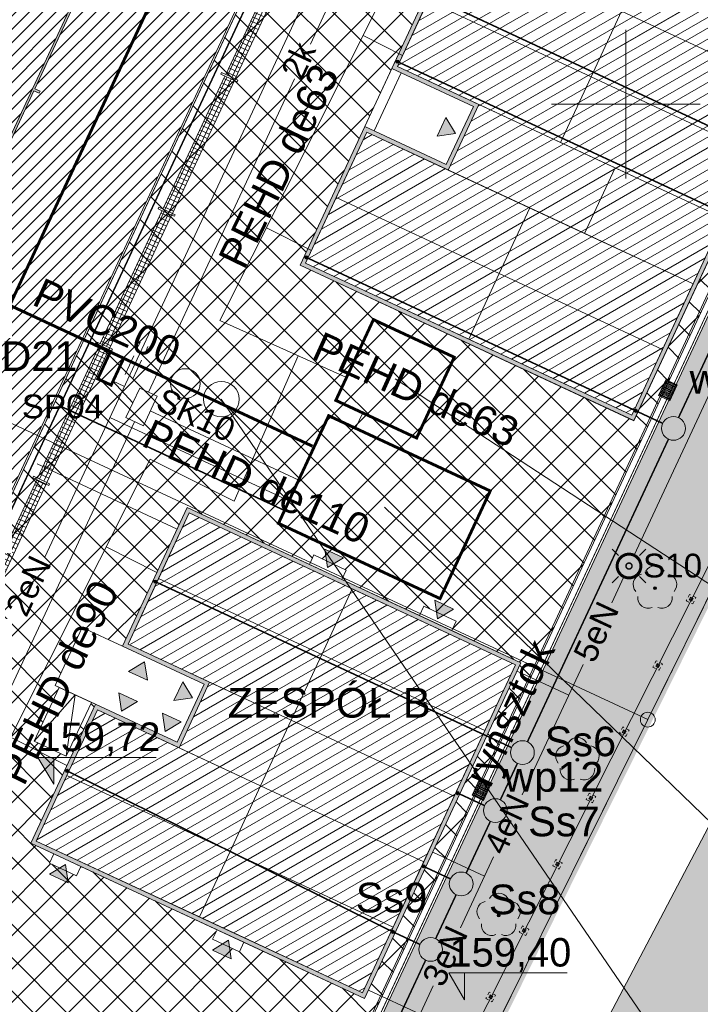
# Model space of a CAD drawing. Header units: millimetres. Extents: x 2049 to 5050, y -1200 to -312.
# Tile 16 of 23: x 2265 to 2288, y -1018 to -985. Entities that reach past the tile are written whole.
import ezdxf

# ---------------------------------------------------------------- set-up
doc = ezdxf.new("R2010")
doc.units = ezdxf.units.MM
for name, pattern in [('BORDER2', [22.225, 6.35, -3.175, 6.35, -3.175, 0, -3.175]), ('DOT', [6.35, 0, -6.35]), ('HIDDEN', [9.525, 6.35, -3.175]), ('L_0_45', [0.5, 0.25, -0.25]), ('L_0_52', [1, 0.75, -0.25])]:
    doc.linetypes.add(name, pattern=pattern)
doc.layers.get('0').update_dxf_attribs({"lineweight": 5})
for name, color, linetype, lineweight in [('A_boisko kolory', 78, 'Continuous', 5), ('A_boisko linie gry', 56, 'Continuous', 5), ('A_boisko piłkochwyty', 62, 'Continuous', 5), ('A_boisko spadki', 64, 'Continuous', 5), ('A_chodnik', 132, 'Continuous', 5), ('A_hatch nawierzchnia', 253, 'Continuous', 5), ('A_hatch zieleń', 3, 'Continuous', 5), ('A_koty wysokośc.', 53, 'Continuous', 5), ('A_latarnie', 22, 'Continuous', 5), ('A_mapa vector', 253, 'Continuous', 5), ('A_obiekty kontenery', 152, 'Continuous', 5), ('A_obiekty kontenery opisy', 142, 'Continuous', 5), ('A_ogrodzenie 2_4m', 45, 'Continuous', 5), ('A_opisy', 13, 'Continuous', 5), ('A_pzt granica działki', 1, 'BORDER2', 5), ('A_strefy oddziaływania obiektów', 71, 'L_0_45', 5), ('A_usunięcia', 1, 'Continuous', 5), ('A_wyposażenie kanalizacja', 32, 'Continuous', 5), ('A_zjazd z drogi', 7, 'Continuous', 5), ('IE_kk', 30, 'Continuous', 5), ('IE_nn', 240, 'Continuous', 5), ('S-drenaż', 70, 'Continuous', 5), ('S-kd', 230, 'Continuous', 5), ('S-ks', 24, 'Continuous', 5), ('S-woda', 160, 'Continuous', 5), ('Z_UWAGI INSTALACJE WODNE', 150, 'Continuous', 5)]:
    doc.layers.add(name, color=color, linetype=linetype, lineweight=lineweight)
doc.styles.get("Standard").update_dxf_attribs({"font": 'arial.ttf'})
pattern_1 = [(45, (9.53627, -381.61447), (-0.224506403, 0.224506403), [])]

# ---------------------------------------------------------------- blocks, each defined once
blk = doc.blocks.new('zw$5BF2')
at = {"layer": 'A_obiekty kontenery opisy'}
h = blk.add_hatch(color=256, dxfattribs=at)
h.dxf.hatch_style = 1
h.paths.add_polyline_path([(-0.75, 0.5), (0, 0), (-0.75, -0.5)])
blk.add_lwpolyline([(-0.75, 0.5), (0, 0), (-0.75, -0.5)], close=True, dxfattribs=at)
blk = doc.blocks.new('zw$FF17')
at = {"layer": 'A_obiekty kontenery'}
h = blk.add_hatch(color=256, dxfattribs=at)
h.dxf.hatch_style = 1
h.paths.add_polyline_path([(-14.954, 0), (-14.954, -6.338), (-12.396, -6.338), (-12.396, -10.032), (-9.367, -10.032), (-9.367, -12.19), (-12.396, -12.19), (-12.396, -19.784), (-9.367, -19.784), (-9.367, -21.942), (-12.396, -21.942), (-12.396, -27.098), (0, -27.098), (0, 0)])
h.paths.add_polyline_path([(-14.814, -6.198), (-14.814, -0.14), (-0.14, -0.14), (-0.14, -26.958), (-12.256, -26.958), (-12.256, -22.082), (-9.227, -22.082), (-9.227, -19.644), (-12.256, -19.644), (-12.256, -12.33), (-9.227, -12.33), (-9.227, -9.892), (-12.256, -9.892), (-12.256, -6.198)], flags=16)
h = blk.add_hatch(dxfattribs=at)
h.set_pattern_fill('LINE', color=256, scale=0.1, angle=54.9782)
h.set_pattern_definition([(54.978194, (-2554.21875, 526.94464), (-0.260011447, 0.182209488), [])])
h.paths.add_polyline_path([(-12.256, -26.958), (-0.14, -26.958), (-0.14, -0.14), (-14.814, -0.14), (-14.814, -6.198), (-12.256, -6.198), (-12.256, -9.892), (-9.227, -9.892), (-9.227, -12.33), (-12.256, -12.33), (-12.256, -19.644), (-9.227, -19.644), (-9.227, -22.082), (-12.256, -22.082)])
h = blk.add_hatch(color=256, dxfattribs=at)
h.dxf.hatch_style = 1
h.paths.add_polyline_path([(-12.396, -48.568), (-12.396, -43.412), (-9.367, -43.412), (-9.367, -41.254), (-12.396, -41.254), (-12.396, -36.098), (0, -36.098), (0, -48.568)])
h.paths.add_polyline_path([(-12.256, -48.428), (-12.256, -43.552), (-9.227, -43.552), (-9.227, -41.114), (-12.256, -41.114), (-12.256, -36.238), (-0.14, -36.238), (-0.14, -48.428)], flags=16)
h = blk.add_hatch(dxfattribs=at)
h.set_pattern_fill('LINE', color=256, scale=0.1, angle=54.9782)
h.set_pattern_definition([(54.978194, (-2554.21875, 526.94464), (-0.260011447, 0.182209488), [])])
h.paths.add_polyline_path([(-0.14, -36.238), (-12.256, -36.238), (-12.256, -41.114), (-9.227, -41.114), (-9.227, -43.552), (-12.256, -43.552), (-12.256, -48.428), (-0.14, -48.428)])
at = {"layer": 'A_wyposażenie kanalizacja'}
h = blk.add_hatch(color=256, dxfattribs=at)
h.dxf.hatch_style = 1
h.paths.add_polyline_path([(-12.316, -19.441, -0.414214), (-12.261, -19.496, -2.414214)])
h = blk.add_hatch(color=256, dxfattribs=at)
h.dxf.hatch_style = 1
h.paths.add_polyline_path([(-12.316, -26.715, -0.414214), (-12.261, -26.77, -2.414214)])
h = blk.add_hatch(color=256, dxfattribs=at)
h.dxf.hatch_style = 1
h.paths.add_polyline_path([(-0.08, -26.715, -0.414214), (-0.025, -26.77, -2.414214)])
h = blk.add_hatch(color=256, dxfattribs=at)
h.dxf.hatch_style = 1
h.paths.add_polyline_path([(-12.316, -38.762, -0.414214), (-12.261, -38.817, -2.414214)])
h = blk.add_hatch(color=256, dxfattribs=at)
h.dxf.hatch_style = 1
h.paths.add_polyline_path([(-0.08, -40.918, -0.414214), (-0.025, -40.973, -2.414214)])
h = blk.add_hatch(color=256, dxfattribs=at)
h.dxf.hatch_style = 1
h.paths.add_polyline_path([(-0.08, -43.641, -0.414214), (-0.025, -43.696, -2.414214)])
h = blk.add_hatch(color=256, dxfattribs=at)
h.dxf.hatch_style = 1
h.paths.add_polyline_path([(-12.316, -45.794, -0.414214), (-12.261, -45.849, -2.414214)])
h = blk.add_hatch(color=256, dxfattribs=at)
h.dxf.hatch_style = 1
h.paths.add_polyline_path([(-0.08, -46.076, -0.414214), (-0.025, -46.131, -2.414214)])
at = {"layer": 'A_obiekty kontenery'}
blk.add_line((-13.896, -41.254), (-13.896, -43.412), dxfattribs=at)
for points in [[(-12.396, -27.098), (0, -27.098), (0, 0), (-14.954, 0), (-14.954, -6.338), (-12.396, -6.338), (-12.396, -10.032), (-9.367, -10.032), (-9.367, -12.19), (-12.396, -12.19), (-12.396, -19.784), (-9.367, -19.784), (-9.367, -21.942), (-12.396, -21.942)], [(-0.14, -12.33), (-6.198, -12.33), (-6.198, -14.768), (-0.14, -14.768)], [(-12.256, -14.768), (-6.198, -14.768), (-6.198, -17.206), (-12.256, -17.206)], [(-0.14, -14.768), (-6.198, -14.768), (-6.198, -17.206), (-0.14, -17.206)], [(-12.256, -17.206), (-6.198, -17.206), (-6.198, -19.644), (-12.256, -19.644)], [(-0.14, -17.206), (-6.198, -17.206), (-6.198, -19.644), (-0.14, -19.644)], [(-12.256, -19.644), (-6.198, -19.644), (-6.198, -19.644), (-12.256, -19.644)], [(-9.227, -19.644), (-4.169, -19.644), (-4.169, -22.082), (-9.227, -22.082)], [(-0.14, -19.644), (-6.198, -19.644), (-6.198, -19.644), (-0.14, -19.644)], [(-0.14, -19.644), (-4.169, -19.644), (-4.169, -22.082), (-0.14, -22.082)], [(-12.256, -22.082), (-6.198, -22.082), (-6.198, -24.52), (-12.256, -24.52)], [(-0.14, -22.082), (-6.198, -22.082), (-6.198, -24.52), (-0.14, -24.52)], [(-6.198, -24.52), (-12.256, -24.52), (-12.256, -26.958), (-6.198, -26.958)], [(-0.14, -24.52), (-6.198, -24.52), (-6.198, -26.958), (-0.14, -26.958)], [(-7.854, -36.098), (-6.654, -36.098), (-6.654, -35.748), (-7.854, -35.748)], [(-3.769, -36.098), (-2.569, -36.098), (-2.569, -35.748), (-3.769, -35.748)], [(0, -36.098), (-12.396, -36.098), (-12.396, -41.254), (-9.367, -41.254), (-9.367, -43.412), (-12.396, -43.412), (-12.396, -48.568), (0, -48.568)], [(-6.198, -36.238), (-12.256, -36.238), (-12.256, -38.676), (-6.198, -38.676)], [(-0.14, -36.238), (-12.256, -36.238), (-12.256, -41.114), (-9.227, -41.114), (-9.227, -43.552), (-12.256, -43.552), (-12.256, -48.428), (-0.14, -48.428)], [(-0.14, -36.238), (-6.198, -36.238), (-6.198, -38.676), (-0.14, -38.676)], [(-6.198, -38.676), (-12.256, -38.676), (-12.256, -41.114), (-6.198, -41.114)], [(-0.14, -38.676), (-6.198, -38.676), (-6.198, -41.114), (-0.14, -41.114)], [(-9.227, -41.114), (-6.198, -41.114), (-6.198, -43.552), (-9.227, -43.552)], [(-0.14, -41.114), (-6.198, -41.114), (-6.198, -43.552), (-0.14, -43.552)], [(-13.746, -45.412), (-12.546, -45.412), (-12.546, -43.412), (-13.746, -43.412)], [(-12.256, -43.552), (-6.198, -43.552), (-6.198, -45.99), (-12.256, -45.99)], [(-0.14, -43.552), (-6.198, -43.552), (-6.198, -45.99), (-0.14, -45.99)], [(-12.256, -45.99), (-6.198, -45.99), (-6.198, -45.99), (-12.256, -45.99)], [(-12.256, -45.99), (-6.198, -45.99), (-6.198, -48.428), (-12.256, -48.428)], [(-0.14, -45.99), (-6.198, -45.99), (-6.198, -45.99), (-0.14, -45.99)], [(-0.14, -45.99), (-6.198, -45.99), (-6.198, -48.428), (-0.14, -48.428)], [(-10.537, -48.568), (-11.537, -48.568), (-11.537, -48.918), (-10.537, -48.918)], [(-4.479, -48.568), (-5.479, -48.568), (-5.479, -48.918), (-4.479, -48.918)]]:
    blk.add_lwpolyline(points, close=True, dxfattribs=at)
for points in [[(-12.256, -26.958), (-0.14, -26.958), (-0.14, -0.14), (-14.814, -0.14), (-14.814, -6.198), (-12.256, -6.198), (-12.256, -9.892), (-9.227, -9.892), (-9.227, -12.33), (-12.256, -12.33), (-12.256, -19.644), (-9.227, -19.644), (-9.227, -22.082), (-12.256, -22.082), (-12.256, -26.958)], [(-12.396, -21.942), (-12.396, -19.784)], [(-12.046, -21.942), (-12.046, -19.784)], [(-12.396, -41.254), (-13.896, -41.254), (-13.896, -43.412), (-12.396, -43.412)], [(-13.746, -45.412), (-13.146, -43.412), (-12.546, -45.412)]]:
    blk.add_lwpolyline(points, dxfattribs=at)
at = {"layer": 'A_wyposażenie kanalizacja'}
for centre in [(-12.316, -19.496), (-12.316, -26.77), (-0.08, -26.77), (-12.316, -38.817), (-0.08, -40.973), (-0.08, -43.696), (-12.316, -45.849), (-0.08, -46.131)]:
    blk.add_circle(centre, 0.055, dxfattribs=at)
at = {"layer": 'A_obiekty kontenery'}
for p, xscale, yscale, zscale, rotation in [((-9.527, -20.863), 0.7000000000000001, 0.7000000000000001, 0.7000000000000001, 359.9999999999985), ((-7.254, -35.938), 0.7000000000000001, 0.7000000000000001, 0.7000000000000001, 269.9999999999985), ((-3.169, -35.938), 0.7000000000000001, 0.7000000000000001, 0.7000000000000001, 269.9999999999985), ((-11.5, -41.414), 0.7000000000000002, 0.7000000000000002, 0.7000000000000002, 89.99999999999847), ((-9.527, -41.833), 0.7000000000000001, 0.7000000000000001, 0.7000000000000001, 359.9999999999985), ((-11.5, -43.252), 0.7000000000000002, 0.7000000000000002, 0.7000000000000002, 269.9999999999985), ((-9.877, -43.252), 0.7000000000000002, 0.7000000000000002, 0.7000000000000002, 269.9999999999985), ((-11.037, -48.728), 0.7000000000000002, 0.7000000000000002, 0.7000000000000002, 89.99999999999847), ((-4.979, -48.728), 0.7000000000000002, 0.7000000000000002, 0.7000000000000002, 89.99999999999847)]:
    blk.add_blockref('zw$5BF2', p, dxfattribs=dict(at, xscale=xscale, yscale=yscale, zscale=zscale, rotation=rotation))
blk = doc.blocks.new('zw$BBFF')
at = {"layer": 'A_boisko piłkochwyty'}
for p, q in [((0.1, 0.03), (0.6, 0.03)), ((0.6, 0.03), (0.6, -0.03)), ((0.6, -0.03), (0.1, -0.03))]:
    blk.add_line(p, q, dxfattribs=at)
blk.add_lwpolyline([(0, -0.03), (0.1, -0.03), (0.1, 0.03), (0, 0.03)], close=True, dxfattribs=at)
blk = doc.blocks.new('zw$F226')
at = {"layer": 'A_boisko piłkochwyty'}
h = blk.add_hatch(dxfattribs=at)
h.set_pattern_fill('NET', color=256, scale=0.05)
h.set_pattern_definition([(0, (-314.03829, 165.81543), (0, -0.15875), []), (270, (-314.03829, 165.81543), (-0.15875, 0), [])])
h.paths.add_polyline_path([(0.35, 18.47), (0.35, 15.03), (0, 15.03), (0, 18.47)])
h = blk.add_hatch(dxfattribs=at)
h.set_pattern_fill('NET', color=256, scale=0.05)
h.set_pattern_definition([(0, (-314.03829, 160.81543), (0, -0.15875), []), (270, (-314.03829, 160.81543), (-0.15875, 0), [])])
h.paths.add_polyline_path([(0.35, 14.97), (0.35, 10.03), (0, 10.03), (0, 14.97)])
h = blk.add_hatch(dxfattribs=at)
h.set_pattern_fill('NET', color=256, scale=0.05)
h.set_pattern_definition([(0, (-314.03829, 155.81543), (0, -0.15875), []), (270, (-314.03829, 155.81543), (-0.15875, 0), [])])
h.paths.add_polyline_path([(0.35, 9.97), (0.35, 5.03), (0, 5.03), (0, 9.97)])
h = blk.add_hatch(dxfattribs=at)
h.set_pattern_fill('NET', color=256, scale=0.05)
h.set_pattern_definition([(0, (-314.03829, 150.81543), (0, -0.15875), []), (270, (-314.03829, 150.81543), (-0.15875, 0), [])])
h.paths.add_polyline_path([(0.35, 4.97), (0.35, 0.03), (0, 0.03), (0, 4.97)])
for p, q in [((0, 15.03), (0, 18.47)), ((0.35, 15.03), (0.35, 18.47)), ((0, 10.03), (0, 14.97)), ((0.35, 10.03), (0.35, 14.97)), ((0, 5.03), (0, 9.97)), ((0.35, 5.03), (0.35, 9.97)), ((0, 0.03), (0, 4.97)), ((0.35, 0.03), (0.35, 4.97))]:
    blk.add_line(p, q, dxfattribs=at)
for p in [(-0.1, 18.5), (-0.1, 15), (-0.1, 10), (-0.1, 5), (-0.1, 0)]:
    blk.add_blockref('zw$BBFF', p, dxfattribs=at)
blk = doc.blocks.new('zw$72B4')
at = {"layer": 'A_ogrodzenie 2_4m'}
for p, q in [((0.05, -0.05), (-0.05, 0.05)), ((-0.05, -0.05), (0.05, 0.05))]:
    blk.add_line(p, q, dxfattribs=at)
at = {"layer": 'A_ogrodzenie 2_4m', "linetype": 'HIDDEN', "ltscale": 0.01}
blk.add_lwpolyline([(-0.12, 0.12), (-0.12, -0.12), (0.12, -0.12), (0.12, 0.12)], close=True, dxfattribs=at)
at = {"layer": 'A_ogrodzenie 2_4m'}
blk.add_lwpolyline([(-0.05, 0.05), (-0.05, -0.05), (0.05, -0.05), (0.05, 0.05)], close=True, dxfattribs=at)
blk = doc.blocks.new('zw$4BF9')
at = {"layer": 'A_ogrodzenie 2_4m'}
blk.add_lwpolyline([(11.145, 8.054), (11.145, 8.054), (-89.687, 55.026), (-87.993, 59.248), (-87.56, 60.239), (-75.488, 90.173), (-59.845, 129.157), (-17.974, 109.652), (59.053, 73.799), (29.362, 14.847), (23.382, 7.169)], dxfattribs=at)
at = {"layer": 'A_ogrodzenie 2_4m', "rotation": 63.26799960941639}
for p in [(43.107, 42.164), (41.982, 39.931), (40.858, 37.698), (39.733, 35.465), (38.609, 33.233), (37.484, 31), (37.484, 31), (36.36, 28.767)]:
    blk.add_blockref('zw$72B4', p, dxfattribs=at)
blk = doc.blocks.new('zw$62AA')
at = {"layer": 'A_boisko linie gry'}
for p, q in [((95.6, 38.38), (95.4, 38.38)), ((95.6, 38.305), (95.4, 38.305)), ((95.6, 38.38), (95.6, 38.305))]:
    blk.add_line(p, q, dxfattribs=at)
for points in [[(-1.06, 62.06), (100.46, 62.06), (100.46, 0.94), (-1.06, 0.94)], [(-1, 62), (100.4, 62), (100.4, 1), (-1, 1)]]:
    blk.add_lwpolyline(points, close=True, dxfattribs=at)
for points in [[(95.325, 14.965, -0.414211), (80.62, 29.67), (80.62, 33.33, -0.414211), (95.325, 48.035)], [(95.325, 15.04, -0.41421), (80.695, 29.67), (80.695, 33.33, -0.41421), (95.325, 47.96)]]:
    blk.add_lwpolyline(points, format="xyb", dxfattribs=at)
for points in [[(95.325, 47.96), (95.325, 15.04)], [(95.4, 43.305), (95.4, 38.38)], [(95.4, 38.305), (95.4, 33.405)]]:
    blk.add_lwpolyline(points, dxfattribs=at)
at = {"layer": 'A_boisko spadki'}
blk.add_lwpolyline([(-1, 62), (100.4, 62), (100.4, 1), (-1, 1)], close=True, dxfattribs=at)
blk = doc.blocks.new('zw$4BE7')
at = {"layer": 'A_latarnie'}
for p, q in [((-0.354, 0.354), (-0.566, 0.566)), ((0.354, 0.354), (0.566, 0.566)), ((-0.566, -0.566), (-0.354, -0.354)), ((0.566, -0.566), (0.354, -0.354))]:
    blk.add_line(p, q, dxfattribs=at)
at = {"layer": 'A_latarnie', "const_width": 0.1}
blk.add_lwpolyline([(0.152, -0.37, 0.831927), (-0.009, 0.4, 1.202028), (0.152, -0.37)], format="xyb", dxfattribs=at)
at = {"layer": 'A_latarnie'}
blk.add_lwpolyline([(0.038, -0.093, 0.05, 0.05, 0.831927), (-0.002, 0.1, 0.05, 0.05, 1.202028)], format="xyseb", close=True, dxfattribs=at)
blk = doc.blocks.new('zw$8BE4')
at = {"layer": 'A_latarnie', "xscale": -1, "rotation": 179.9999999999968}
blk.add_blockref('zw$4BE7', (100.797, -86.178), dxfattribs=at)
blk = doc.blocks.new('zw$83E')
at = {"layer": 'Z_UWAGI INSTALACJE WODNE', "linetype": 'DOT', "ltscale": 0.2}
blk.add_line((0, 0), (19.087, 40.972), dxfattribs=at)
blk.add_arc((0, 0), 45.2, 65.0218, 155.0218, dxfattribs=at)
blk = doc.blocks.new('L_0_02_2')
at = {"color": 0}
blk.add_point((0, 0), dxfattribs=at)
blk = doc.blocks.new('OBOP02_01')
at = {"linetype": 'Continuous', "lineweight": 18}
blk.add_hatch(color=0, dxfattribs=at).paths.add_polyline_path([(0, -0.1, 1), (0, 0.1, 1)])
at = {"color": 0, "linetype": 'Continuous', "lineweight": 18}
blk.add_circle((0, 0), 0.1, dxfattribs=at)
for centre, radius, start, end in [((0, 0.8), 0.7, 29.84593, 150.15407), ((-0.77, 0.25), 0.7, 101.63363, 222.66269), ((0.77, 0.25), 0.7, 317.33731, 78.36637), ((-0.46, -0.64), 0.71, 174.36932, 292.55725), ((0.46, -0.64), 0.71, 247.44275, 5.63068)]:
    blk.add_arc(centre, radius, start, end, dxfattribs=at)
blk = doc.blocks.new('zw$F0AB')
at = {"layer": 'A_mapa vector', "linetype": 'CONTINUOUS', "lineweight": 0}
for p in [(254.927, 142.757), (161.037, 142.347), (225.227, 82.687)]:
    blk.add_line(p, (237.197, 106.887), dxfattribs=at)
at = {"layer": 'A_mapa vector', "linetype": 'L_0_52', "lineweight": 0, "flags": 128}
for points in [[(237.197, 106.887), (254.927, 142.757)], [(225.227, 82.687), (237.197, 106.887)]]:
    blk.add_lwpolyline(points, dxfattribs=at)
at = {"layer": 'A_mapa vector', "linetype": 'L_0_45', "lineweight": 0, "flags": 128}
for points in [[(237.197, 106.887), (254.927, 142.757)], [(254.927, 142.757), (237.197, 106.887)], [(225.227, 82.687), (237.197, 106.887)], [(237.197, 106.887), (225.227, 82.687)]]:
    blk.add_lwpolyline(points, dxfattribs=at)
at = {"layer": 'A_mapa vector', "linetype": 'Continuous', "lineweight": 0, "flags": 128}
for points in [[(236.457, 125.117), (236.457, 130.117)], [(236.457, 125.117), (236.457, 130.117)], [(236.457, 125.117), (236.457, 130.117)], [(236.457, 125.117), (236.457, 130.117)], [(233.957, 127.617), (236.457, 127.617)], [(233.957, 127.617), (236.457, 127.617)], [(236.457, 127.617), (238.957, 127.617)], [(236.457, 127.617), (238.957, 127.617)]]:
    blk.add_lwpolyline(points, dxfattribs=at)
at = {"layer": 'A_mapa vector', "linetype": 'Continuous', "lineweight": 0}
blk.add_circle((237.197, 106.887), 0.25, dxfattribs=at)
at = {"layer": 'A_mapa vector'}
for p in [(237.439, 111.314), (234.825, 105.533), (232.176, 100.292)]:
    blk.add_point(p, dxfattribs=at)
at = {"layer": 'A_mapa vector', "linetype": 'Continuous', "xscale": 0.5, "yscale": 0.5, "zscale": 0.5}
for p in [(237.439, 111.314), (234.825, 105.533), (232.176, 100.292)]:
    blk.add_blockref('OBOP02_01', p, dxfattribs=at)
for rotation in [63.70000000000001, 155.03, 243.68]:
    blk.add_blockref('L_0_02_2', (237.197, 106.887), dxfattribs=dict(at, rotation=rotation))
blk = doc.blocks.new('zw$8536')
at = {"layer": 'S-ks', "const_width": 0.05}
for points in [[(-25.114, -11.478), (-14.023, -16.645)], [(-26.154, -13.71), (-15.058, -18.868)], [(-16.696, -25.699), (-13.958, -19.822)], [(-29.225, -20.303), (-18.134, -25.47)], [(-18.134, -25.47), (-17.227, -25.892)], [(-21.783, -36.619), (-17.034, -26.424)], [(-21.783, -36.619), (-17.034, -26.424)], [(-34.313, -31.224), (-23.221, -36.391)], [(-23.221, -36.391), (-22.315, -36.813)], [(-22.694, -38.574), (-22.121, -37.345)], [(-22.694, -38.574), (-22.121, -37.345)], [(-26.31, -43.021), (-37.282, -37.598)], [(-24.132, -38.345), (-23.225, -38.767)], [(-23.031, -39.299), (-23.844, -41.042)], [(-23.844, -41.042), (-23.031, -39.299)], [(-23.844, -41.042), (-23.031, -39.299)], [(-25.282, -40.814), (-24.375, -41.236)], [(-24.872, -43.249), (-24.181, -41.767)], [(-24.872, -43.249), (-24.181, -41.767)], [(-24.181, -41.767), (-24.872, -43.249)], [(-26.31, -43.021), (-25.403, -43.443)], [(-31.884, -58.302), (-25.21, -43.974)]]:
    blk.add_lwpolyline(points, dxfattribs=at)
at = {"layer": 'S-ks'}
for centre in [(-16.865, -26.061), (-21.952, -36.982), (-22.863, -38.936), (-24.012, -41.405), (-25.041, -43.612)]:
    blk.add_circle(centre, 0.4, dxfattribs=at)
blk = doc.blocks.new('zw$CA91')
at = {"layer": 'A_koty wysokośc.'}
h = blk.add_hatch(color=256, dxfattribs=at)
h.dxf.hatch_style = 1
h.paths.add_polyline_path([(-0.448, 0.753), (0, 0), (0, 0.753)])
blk.add_lwpolyline([(2.874, 0.753), (-0.448, 0.753), (0, 0), (0, 0.753)], dxfattribs=at)

msp = doc.modelspace()

# ---------------------------------------------------------------- hatches: boundary and pattern name
at = {"layer": 'A_boisko kolory'}
h = msp.add_hatch(dxfattribs=at)
h.set_pattern_fill('LINE', color=233, scale=0.1, angle=45)
h.set_pattern_definition(pattern_1)
h.paths.add_polyline_path([(2162.678, -980.122), (2254.594, -1022.94), (2280.353, -967.646), (2188.437, -924.827)])
h.paths.add_polyline_path([(2168.477, -979.514), (2172.942, -981.593), (2172.857, -981.775), (2172.925, -981.806), (2173.01, -981.625), (2181.671, -985.66), (2181.586, -985.841), (2181.654, -985.873), (2181.739, -985.691), (2238.067, -1011.932), (2237.982, -1012.113), (2238.05, -1012.145), (2238.135, -1011.963), (2246.796, -1015.998), (2246.712, -1016.179), (2246.78, -1016.211), (2246.864, -1016.03), (2251.328, -1018.109), (2257.924, -1003.95), (2258.106, -1004.035), (2258.137, -1003.967), (2257.956, -1003.882), (2260.036, -999.418), (2260.217, -999.502), (2260.249, -999.434), (2260.067, -999.35), (2262.137, -994.908), (2262.318, -994.993), (2262.349, -994.925), (2262.168, -994.84), (2263.714, -991.523), (2263.895, -991.607), (2263.927, -991.539), (2263.745, -991.455), (2265.815, -987.013), (2265.996, -987.097), (2266.027, -987.029), (2265.846, -986.945), (2267.926, -982.481), (2268.107, -982.565), (2268.139, -982.497), (2267.958, -982.413), (2274.553, -968.254), (2270.089, -966.174), (2270.174, -965.993), (2270.106, -965.961), (2270.021, -966.142), (2261.36, -962.107), (2261.444, -961.926), (2261.376, -961.894), (2261.292, -962.076), (2204.964, -935.836), (2205.048, -935.654), (2204.98, -935.623), (2204.896, -935.804), (2196.235, -931.769), (2196.319, -931.588), (2196.251, -931.556), (2196.167, -931.738), (2191.702, -929.658), (2185.106, -943.817), (2184.925, -943.732), (2184.893, -943.8), (2185.075, -943.885), (2182.995, -948.349), (2182.814, -948.265), (2182.782, -948.333), (2182.963, -948.417), (2180.894, -952.859), (2180.713, -952.774), (2180.681, -952.842), (2180.862, -952.927), (2179.317, -956.245), (2179.136, -956.16), (2179.104, -956.228), (2179.285, -956.313), (2177.216, -960.754), (2177.035, -960.67), (2177.003, -960.738), (2177.184, -960.822), (2175.105, -965.287), (2174.924, -965.202), (2174.892, -965.27), (2175.073, -965.355)], flags=16)
h = msp.add_hatch(dxfattribs=at)
h.set_pattern_fill('LINE', color=150, scale=0.1, angle=45, style=2)
h.set_pattern_definition(pattern_1)
h.paths.add_polyline_path([(2230.602, -1008.371), (2251.292, -1018.01), (2255.891, -1008.138, -0.414211), (2248.771, -988.599), (2250.316, -985.282, -0.414211), (2269.855, -978.161), (2274.454, -968.29), (2253.764, -958.652)])
h.paths.add_polyline_path([(2250.395, -976.806), (2250.445, -976.862, -0.003792), (2250.668, -976.663), (2250.619, -976.607, 0.003792)], flags=16)
h.paths.add_polyline_path([(2248.315, -1008.994, 0.003792), (2248.532, -1009.201), (2248.583, -1009.147, -0.003792), (2248.367, -1008.94)], flags=16)
h.paths.add_polyline_path([(2246.313, -981.961), (2246.379, -981.997, -0.003792), (2246.525, -981.736), (2246.46, -981.699, 0.003792)], flags=16)
h.paths.add_polyline_path([(2253.02, -974.808), (2253.06, -974.871, -0.003792), (2253.313, -974.712), (2253.274, -974.649, 0.003792)], flags=16)
h.paths.add_polyline_path([(2248.138, -979.213), (2248.197, -979.259, -0.003792), (2248.384, -979.026), (2248.326, -978.979, 0.003792)], flags=16)
h.paths.add_polyline_path([(2246.149, -1006.505, 0.003792), (2246.328, -1006.746), (2246.388, -1006.7, -0.003792), (2246.21, -1006.461)], flags=16)
h.paths.add_polyline_path([(2250.865, -1011.088, 0.003792), (2251.113, -1011.256), (2251.154, -1011.194, -0.003792), (2250.907, -1011.026), (2250.865, -1011.088)], flags=16)
h.paths.add_polyline_path([(2244.427, -1003.691, 0.003792), (2244.564, -1003.958), (2244.63, -1003.924, -0.003792), (2244.494, -1003.658)], flags=16)
h.paths.add_polyline_path([(2244.88, -984.933), (2244.948, -984.965), (2245.075, -984.693), (2245.007, -984.661)], flags=16)
h.paths.add_polyline_path([(2243.197, -1000.63, 0.003792), (2243.287, -1000.916), (2243.358, -1000.893, -0.003792), (2243.268, -1000.608)], flags=16)
h.paths.add_polyline_path([(2255.94, -973.274), (2255.97, -973.343, -0.003792), (2256.246, -973.228), (2256.218, -973.159, 0.003792)], flags=16)
h.paths.add_polyline_path([(2243.547, -987.952), (2243.617, -987.978, -0.003792), (2243.723, -987.698), (2243.653, -987.671, 0.003792)], flags=16)
h.paths.add_polyline_path([(2268.86, -972.488, -0.003792), (2269.147, -972.57), (2269.168, -972.498, 0.003792), (2268.879, -972.416)], flags=16)
h.paths.add_polyline_path([(2259.075, -972.246), (2259.093, -972.319, -0.003792), (2259.384, -972.253), (2259.368, -972.179, 0.003792)], flags=16)
h.paths.add_polyline_path([(2242.665, -991.131), (2242.739, -991.145, -0.003792), (2242.797, -990.851), (2242.723, -990.836, 0.003792)], flags=16)
h.paths.add_polyline_path([(2242.492, -997.407, 0.003792), (2242.534, -997.705), (2242.608, -997.694, -0.003792), (2242.566, -997.398)], flags=16)
h.paths.add_polyline_path([(2265.629, -971.886, -0.003792), (2265.926, -971.919), (2265.934, -971.844, 0.003792), (2265.636, -971.812)], flags=16)
h.paths.add_polyline_path([(2242.324, -994.412), (2242.399, -994.414, -0.003792), (2242.408, -994.115), (2242.333, -994.112, 0.003792)], flags=16)
h.paths.add_polyline_path([(2262.338, -971.754), (2262.343, -971.829, -0.003792), (2262.641, -971.812), (2262.637, -971.737, 0.003792)], flags=16)
h = msp.add_hatch(dxfattribs=at)
h.set_pattern_fill('LINE', color=150, scale=0.1, angle=45, style=2)
h.set_pattern_definition(pattern_1)
h.paths.add_polyline_path([(2248.839, -988.631, 0.41421), (2255.922, -1008.07), (2269.824, -978.229, 0.41421), (2250.384, -985.313)])
h.paths.add_polyline_path([(2257.147, -990.447, 1), (2256.997, -990.447, 1)], flags=16)
at = {"layer": 'A_hatch nawierzchnia'}
h = msp.add_hatch(color=255, dxfattribs=at)
h.dxf.hatch_style = 1
h.paths.add_polyline_path([(2168.477, -979.514), (2172.942, -981.593), (2172.857, -981.775), (2172.925, -981.806), (2173.01, -981.625), (2181.671, -985.66), (2181.586, -985.841), (2181.654, -985.873), (2181.739, -985.691), (2238.067, -1011.932), (2237.982, -1012.113), (2238.05, -1012.145), (2238.135, -1011.963), (2246.796, -1015.998), (2246.712, -1016.179), (2246.78, -1016.211), (2246.864, -1016.03), (2251.328, -1018.109), (2257.924, -1003.95), (2258.106, -1004.035), (2258.137, -1003.967), (2257.956, -1003.882), (2260.036, -999.418), (2260.217, -999.502), (2260.249, -999.434), (2260.067, -999.35), (2262.137, -994.908), (2262.318, -994.993), (2262.349, -994.925), (2263.528, -995.474), (2265.073, -992.156), (2263.895, -991.607), (2263.927, -991.539), (2263.745, -991.455), (2265.815, -987.013), (2265.996, -987.097), (2266.027, -987.029), (2265.846, -986.945), (2267.926, -982.481), (2268.107, -982.565), (2268.139, -982.497), (2267.958, -982.413), (2274.553, -968.254), (2270.089, -966.174), (2270.174, -965.993), (2270.106, -965.961), (2270.021, -966.142), (2261.36, -962.107), (2261.444, -961.926), (2261.376, -961.894), (2261.292, -962.076), (2204.964, -935.836), (2205.048, -935.654), (2204.98, -935.623), (2204.896, -935.804), (2196.235, -931.769), (2196.319, -931.588), (2196.251, -931.556), (2196.167, -931.738), (2191.702, -929.658), (2185.106, -943.817), (2184.925, -943.732), (2184.893, -943.8), (2185.075, -943.885), (2182.995, -948.349), (2182.814, -948.265), (2182.782, -948.333), (2182.963, -948.417), (2180.894, -952.859), (2180.713, -952.774), (2180.681, -952.842), (2179.503, -952.293), (2177.957, -955.611), (2179.136, -956.16), (2179.104, -956.228), (2179.285, -956.313), (2177.216, -960.754), (2177.035, -960.67), (2177.003, -960.738), (2177.184, -960.822), (2175.105, -965.287), (2174.924, -965.202), (2174.892, -965.27), (2175.073, -965.355)])
h.paths.add_polyline_path([(2168.577, -979.477), (2189.267, -989.116), (2212.429, -939.396), (2191.739, -929.758), (2187.14, -939.629, -0.414211), (2194.26, -959.168), (2192.714, -962.486, -0.414211), (2173.175, -969.606)], flags=16)
h.paths.add_polyline_path([(2230.602, -1008.371), (2251.292, -1018.01), (2255.891, -1008.138, -0.414211), (2248.771, -988.599), (2250.316, -985.282, -0.414211), (2269.855, -978.161), (2274.454, -968.29), (2253.764, -958.652)], flags=16)
h.paths.add_polyline_path([(2189.335, -989.147), (2209.901, -998.728), (2233.062, -949.008), (2212.497, -939.428)], flags=16)
h.paths.add_polyline_path([(2209.968, -998.759), (2230.534, -1008.34), (2253.696, -958.62), (2233.13, -949.04)], flags=16)
h.paths.add_polyline_path([(2248.839, -988.631, 0.41421), (2255.922, -1008.07), (2269.824, -978.229, 0.41421), (2250.384, -985.313)], flags=16)
h.paths.add_polyline_path([(2173.207, -969.538, 0.41421), (2192.646, -962.454), (2194.192, -959.136, 0.41421), (2187.108, -939.697)], flags=16)
h.paths.add_polyline_path([(2185.966, -957.288, 1), (2185.816, -957.288, 1)], flags=0)
h.paths.add_polyline_path([(2177.957, -955.611), (2179.503, -952.293), (2180.681, -952.842), (2180.862, -952.927), (2179.317, -956.245), (2179.136, -956.16)], flags=16)
h.paths.add_polyline_path([(2262.168, -994.84), (2263.714, -991.523), (2263.895, -991.607), (2265.073, -992.156), (2263.528, -995.474), (2262.349, -994.925)], flags=16)
h = msp.add_hatch(dxfattribs=at)
h.set_pattern_fill('NET', color=256, scale=0.25, angle=45)
h.set_pattern_definition([(45, (9.5363, -381.6145), (-0.561266, 0.561266), []), (135, (9.5363, -381.6145), (-0.561266, -0.561266), [])])
h.paths.add_polyline_path([(2254.623, -1023.02), (2275.699, -977.778), (2276.786, -978.285), (2277.251, -977.288), (2276.163, -976.781), (2280.432, -967.617), (2281.378, -965.586), (2282.164, -963.9), (2298.879, -971.687), (2268.176, -1037.594)])
h.paths.add_polyline_path([(2274.775, -992.889), (2286.012, -998.124), (2297.455, -973.56), (2293.745, -971.833), (2293.893, -971.515), (2292.987, -971.093), (2292.839, -971.41), (2290.834, -970.476), (2290.981, -970.159), (2290.075, -969.737), (2289.927, -970.054), (2283.899, -967.246), (2281.223, -972.991), (2282.001, -973.354), (2281.854, -973.671), (2282.76, -974.093), (2282.908, -973.776), (2283.542, -974.071)], flags=16)
h.paths.add_polyline_path([(2265.709, -1012.351), (2266.488, -1012.714), (2266.34, -1013.031), (2267.246, -1013.454), (2267.394, -1013.136), (2271.979, -1015.272), (2271.831, -1015.589), (2272.738, -1016.012), (2272.885, -1015.694), (2276.946, -1017.586), (2282.211, -1006.282), (2279.883, -1005.197), (2280.03, -1004.88), (2278.943, -1004.373), (2278.795, -1004.691), (2276.18, -1003.472), (2276.327, -1003.155), (2275.24, -1002.648), (2275.092, -1002.966), (2270.975, -1001.048), (2268.797, -1005.721), (2267.438, -1005.088), (2266.526, -1007.044), (2266.662, -1007.108), (2265.818, -1008.92), (2266.906, -1009.427), (2267.75, -1007.614), (2267.886, -1007.678)], flags=16)
at = {"layer": 'A_hatch zieleń'}
h = msp.add_hatch(dxfattribs=at)
h.set_pattern_fill('DOTS', color=256, scale=0.25, angle=45, style=2)
h.set_pattern_definition([(45, (9.53627, -381.61447), (-0.1403165, 0.420949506), [0, -0.396875])])
h.paths.add_polyline_path([(2134.432, -1038.222), (2185.052, -916.842), (2227.212, -936.482), (2304.212, -972.322), (2286.482, -1008.192), (2274.512, -1032.392), (2268.773, -1038.804), (2268.409, -1037.757), (2299.167, -971.732), (2282.125, -963.794), (2281.34, -965.48), (2247.954, -949.927), (2248.917, -947.861), (2223.808, -936.164), (2222.845, -938.23), (2187.284, -921.665), (2174.278, -949.584), (2172.737, -948.866), (2170.981, -952.637), (2172.522, -953.355), (2159.358, -981.612), (2155.451, -991.229), (2179.045, -1002.22), (2178.901, -1002.528), (2160.553, -993.981), (2148.873, -1019.054), (2161.532, -1024.951), (2219.627, -1027.744), (2248.71, -1041.292), (2249.491, -1045.66), (2167.232, -1060.362)])
h.paths.add_polyline_path([(2185.226, -1046.474), (2178.186, -1045.303), (2179.282, -1038.377), (2186.248, -1039.417)], flags=16)
h.paths.add_polyline_path([(2196.007, -1044.411), (2189.98, -1043.983), (2190.308, -1038.915), (2196.306, -1039.336)], flags=16)
at = {"layer": 'A_zjazd z drogi'}
h = msp.add_hatch(color=252, dxfattribs=at)
h.dxf.hatch_style = 2
h.paths.add_polyline_path([(2148.462, -1086.554), (2150.845, -1081.821), (2154.658, -1076.101), (2158.131, -1071.913), (2162.149, -1068.372), (2167.153, -1065.138), (2173.01, -1062.142), (2177.572, -1060.814), (2186.152, -1059.588), (2202.869, -1057.103), (2242.858, -1050.215), (2258.389, -1046.653), (2266.298, -1043.327), (2271.117, -1040.446), (2274.679, -1037.199), (2276.827, -1034.056), (2289.087, -1010.743), (2294.136, -1010.743), (2286.726, -1024.418), (2279.577, -1037.56), (2276.955, -1040.931), (2273.993, -1043.484), (2267.864, -1046.787), (2262.042, -1049.306), (2256.629, -1051.247), (2245.359, -1053.426), (2222.582, -1057.477), (2197.523, -1061.767), (2179.853, -1064.491), (2175.325, -1065.751), (2170.558, -1067.726), (2165.996, -1070.449), (2162.795, -1073.207), (2158.233, -1078.144), (2154.556, -1083.149), (2152.786, -1086.554)])

# ---------------------------------------------------------------- linework, layer by layer
at = {"layer": 'A_boisko spadki'}
msp.add_lwpolyline([(2188.437, -924.827), (2280.353, -967.646), (2254.594, -1022.94), (2162.678, -980.122)], close=True, dxfattribs=at)
at = {"layer": 'A_chodnik'}
for points in [[(2259.108, -1043.881), (2256.102, -1038.116), (2155.451, -991.229), (2159.358, -981.612), (2172.522, -953.355), (2170.981, -952.637), (2172.737, -948.866), (2174.278, -949.584), (2187.284, -921.665), (2222.845, -938.23), (2223.808, -936.164), (2248.917, -947.861), (2247.954, -949.927), (2281.34, -965.48), (2282.125, -963.794), (2299.167, -971.732), (2268.409, -1037.757), (2268.783, -1038.835)], [(2188.408, -924.747), (2162.598, -980.151), (2254.623, -1023.02), (2280.432, -967.617)], [(2188.437, -924.827), (2162.678, -980.122), (2254.594, -1022.94), (2280.353, -967.646), (2188.437, -924.827)]]:
    msp.add_lwpolyline(points, close=True, dxfattribs=at)
msp.add_lwpolyline([(2174.317, -949.69), (2187.323, -921.771), (2222.884, -938.337), (2223.847, -936.27), (2248.811, -947.899), (2247.848, -949.966), (2281.378, -965.586), (2282.164, -963.9), (2299.06, -971.771), (2268.323, -1037.752), (2268.712, -1038.872)], dxfattribs=at)
at = {"layer": 'A_hatch nawierzchnia'}
for points in [[(2274.775, -992.889), (2286.012, -998.124), (2297.455, -973.56), (2293.745, -971.833), (2293.893, -971.515), (2292.987, -971.093), (2292.839, -971.41), (2290.834, -970.476), (2290.981, -970.159), (2290.075, -969.737), (2289.927, -970.054), (2283.899, -967.246), (2281.223, -972.991), (2282.001, -973.354), (2281.854, -973.671), (2282.76, -974.093), (2282.908, -973.776), (2283.542, -974.071)], [(2270.975, -1001.048), (2268.797, -1005.721), (2267.438, -1005.088), (2266.526, -1007.044), (2266.662, -1007.108), (2265.818, -1008.92), (2266.906, -1009.427), (2267.75, -1007.614), (2267.886, -1007.678), (2265.709, -1012.351), (2266.488, -1012.714), (2266.34, -1013.031), (2267.246, -1013.454), (2267.394, -1013.136), (2271.979, -1015.272), (2271.831, -1015.589), (2272.738, -1016.012), (2272.885, -1015.694), (2276.946, -1017.586), (2282.211, -1006.282), (2279.883, -1005.197), (2280.03, -1004.88), (2278.943, -1004.373), (2278.795, -1004.691), (2276.18, -1003.472), (2276.327, -1003.155), (2275.24, -1002.648), (2275.092, -1002.966)]]:
    msp.add_lwpolyline(points, close=True, dxfattribs=at)
for points in [[(2298.879, -971.687), (2268.176, -1037.594)], [(2299.06, -971.771), (2268.323, -1037.752)], [(2263.745, -991.455), (2265.815, -987.013), (2265.996, -987.097), (2266.027, -987.029), (2265.846, -986.945), (2267.926, -982.481)]]:
    msp.add_lwpolyline(points, dxfattribs=at)
at = {"layer": 'A_pzt granica działki', "ltscale": 0.2, "const_width": 0.3}
msp.add_lwpolyline([(2185.052, -916.842), (2227.212, -936.482), (2304.212, -972.322), (2286.482, -1008.192), (2274.512, -1032.392), (2268.712, -1038.872), (2258.932, -1043.972), (2167.232, -1060.362), (2134.432, -1038.222)], close=True, dxfattribs=at)
at = {"layer": 'A_strefy oddziaływania obiektów', "ltscale": 5}
msp.add_lwpolyline([(2245.27, -1046.008, 0.5, 0.5, 0), (2258.801, -1043.589, 0.5, 0.5, 0), (2268.462, -1038.551, 0.5, 0.5, 0), (2274.177, -1032.166, 0.5, 0.5, 0), (2286.123, -1008.015, 0.5, 0.5, 0), (2303.672, -972.512, 0.5, 0.5, 0), (2227.043, -936.845, 0.5, 0.5, 0), (2185.261, -917.381, 0.5, 0.5, 0), (2151.02, -999.485, 0, 0, 0)], format="xyseb", dxfattribs=at)
at = {"layer": 'A_usunięcia', "color": 2, "linetype": 'HIDDEN', "ltscale": 0.1, "const_width": 0.3}
msp.add_lwpolyline([(2274.195, -1031.453), (2303.536, -973.196)], dxfattribs=at)
at = {"layer": 'A_zjazd z drogi'}
msp.add_lwpolyline([(2289.087, -1010.743), (2276.827, -1034.056), (2274.679, -1037.199), (2271.117, -1040.446), (2266.298, -1043.327), (2258.389, -1046.653), (2242.858, -1050.215), (2202.869, -1057.103), (2186.152, -1059.588), (2177.572, -1060.814), (2173.01, -1062.142), (2167.153, -1065.138), (2162.149, -1068.372), (2158.131, -1071.913), (2154.658, -1076.101), (2150.845, -1081.821), (2148.462, -1086.554)], dxfattribs=at)
at = {"layer": 'IE_nn', "const_width": 0.1}
msp.add_lwpolyline([(2267.964, -996.714), (2268.386, -995.808), (2268.839, -996.019), (2268.417, -996.925)], close=True, dxfattribs=at)
at = {"layer": 'S-drenaż', "const_width": 0.1}
for points in [[(2275.197, -998.985), (2177.33, -953.409)], [(2252.045, -1022.051), (2277.949, -966.444)]]:
    msp.add_lwpolyline(points, dxfattribs=at)
at = {"layer": 'S-drenaż'}
for centre, radius in [((2270.912, -996.872), 0.5), ((2272.124, -997.399), 0.6)]:
    msp.add_circle(centre, radius, dxfattribs=at)
at = {"layer": 'Z_UWAGI INSTALACJE WODNE', "linetype": 'L_0_45', "ltscale": 2}
msp.add_lwpolyline([(2280.715, -967.516, 0.05, 0.05, 0), (2254.509, -1023.772, 0.05, 0.05, 0), (2161.836, -980.6, 0.05, 0.05, 0), (2188.042, -924.345, 0.05, 0.05, 0), (2280.715, -967.516, 0.05, 0, 0)], format="xyseb", dxfattribs=at)
at = {"layer": 'Z_UWAGI INSTALACJE WODNE'}
msp.add_lwpolyline([(2270.636, -1001.775), (2265.923, -999.58)], dxfattribs=at)

# ---------------------------------------------------------------- block references
at = {"layer": 'A_boisko linie gry', "rotation": 335.0218058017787}
msp.add_blockref('zw$62AA', (2163.162, -981.45), dxfattribs=at)
at = {"layer": 'A_boisko piłkochwyty', "xscale": -1, "rotation": 335.0218058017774}
msp.add_blockref('zw$F226', (2268.353, -995.702), dxfattribs=at)
at = {"layer": 'A_boisko piłkochwyty', "rotation": 155.0218058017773}
msp.add_blockref('zw$F226', (2268.353, -995.702), dxfattribs=at)
at = {"layer": 'A_latarnie'}
msp.add_blockref('zw$8BE4', (2185.052, -916.842), dxfattribs=at)
at = {"layer": 'A_obiekty kontenery', "rotation": 335.0218058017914}
msp.add_blockref('zw$FF17', (2297.455, -973.56), dxfattribs=at)
at = {"layer": 'A_ogrodzenie 2_4m'}
msp.add_blockref('zw$4BF9', (2244.833, -1046.3), dxfattribs=at)
at = {"layer": 'A_wyposażenie kanalizacja', "rotation": 335.021805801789}
msp.add_blockref('zw$FF17', (2297.455, -973.56), dxfattribs=at)
at = {"layer": 'Z_UWAGI INSTALACJE WODNE', "xscale": -1, "rotation": 130.0436116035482}
msp.add_blockref('zw$83E', (2276.044, -965.054), dxfattribs=at)
at = {"layer": 'Z_UWAGI INSTALACJE WODNE'}
msp.add_blockref('zw$83E', (2249.838, -1021.309), dxfattribs=at)

# ---------------------------------------------------------------- texts
at = {"layer": 'A_opisy', "insert": (2275.751, -1007.634), "char_height": 1, "width": 9.52021, "attachment_point": 5}
msp.add_mtext('\\pxqc;ZESPÓŁ B', dxfattribs=at)

# ---------------------------------------------------------------- next in the draw order: block references
at = {"layer": 'A_mapa vector'}
msp.add_blockref('zw$F0AB', (2049.285, -1115.08), dxfattribs=at)

# ---------------------------------------------------------------- next in the draw order: hatches: boundary and pattern name
at = {"layer": 'S-kd', "transparency": 33554687}
h = msp.add_hatch(dxfattribs=at)
h.set_pattern_fill('ANSI31', color=230, scale=0.01, angle=290.0218)
h.set_pattern_definition([(335.0218058, (3850.445005, 762.894137), (0.01340717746, 0.02878037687), [])])
h.paths.add_polyline_path([(2287.469, -996.922), (2287.089, -996.745), (2286.84, -997.279), (2287.22, -997.457)])
h = msp.add_hatch(dxfattribs=at)
h.set_pattern_fill('ANSI31', color=230, scale=0.01, angle=290.0218)
h.set_pattern_definition([(335.0218058, (3844.170424, 749.436668), (0.01340717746, 0.02878037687), [])])
h.paths.add_polyline_path([(2281.195, -1010.379), (2280.814, -1010.202), (2280.565, -1010.737), (2280.946, -1010.914)])

# ---------------------------------------------------------------- next in the draw order: linework, layer by layer
at = {"layer": 'IE_kk'}
for p, q in [((2275.129, -985.444), (2282.499, -969.481)), ((2269.67, -997.161), (2274.584, -986.614)), ((2268.457, -996.778), (2269.143, -997.523)), ((2268.911, -998.021), (2269.376, -997.024)), ((2269.965, -997.299), (2269.376, -997.024)), ((2269.5, -998.296), (2269.965, -997.299)), ((2269.733, -997.797), (2274.728, -1000.124)), ((2260.835, -1016.128), (2269.206, -998.159)), ((2269.5, -998.296), (2268.911, -998.021))]:
    msp.add_line(p, q, dxfattribs=at)
at = {"layer": 'IE_nn'}
for p, q in [((2266.183, -1002.722), (2278.886, -975.453)), ((2286.018, -1002.658), (2293.191, -987.26)), ((2268.457, -996.778), (2268.864, -996.967)), ((2274.404, -1000.822), (2268.376, -998.014)), ((2285.272, -1004.26), (2285.68, -1003.383)), ((2282.082, -1006.559), (2283.823, -1007.37)), ((2282.257, -1010.731), (2284.302, -1006.342)), ((2279.24, -1012.661), (2280.98, -1013.472)), ((2280.174, -1015.202), (2281.287, -1012.813)), ((2278.417, -1018.974), (2279.259, -1017.166)), ((2277.074, -1017.309), (2278.815, -1018.12))]:
    msp.add_line(p, q, dxfattribs=at)
at = {"layer": 'IE_nn', "color": 4, "linetype": 'HIDDEN', "ltscale": 0.11}
for p, q in [((2268.883, -996.572), (2269.39, -995.482)), ((2269.146, -996.717), (2269.654, -995.627))]:
    msp.add_line(p, q, dxfattribs=at)
at = {"layer": 'S-drenaż', "const_width": 0.1}
for points in [[(2277.246, -994.72), (2279.965, -995.987), (2278.699, -998.707), (2275.979, -997.44)], [(2274.049, -1001.583), (2275.738, -997.957), (2281.177, -1000.491), (2279.488, -1004.117)]]:
    msp.add_lwpolyline(points, close=True, dxfattribs=at)
at = {"layer": 'S-kd', "color": 7}
for p, q in [((2291.011, -1025.025), (2272.124, -997.399)), ((2294.618, -1017.489), (2277.613, -1001.037))]:
    msp.add_line(p, q, dxfattribs=at)
at = {"layer": 'S-kd'}
for points in [[(2269.198, -1035.279), (2298.832, -971.665), (2299.059, -971.77), (2269.424, -1035.385)], [(2287.469, -996.922), (2287.22, -997.457), (2286.84, -997.279), (2287.089, -996.745)], [(2281.195, -1010.379), (2280.946, -1010.914), (2280.565, -1010.737), (2280.814, -1010.202)]]:
    msp.add_lwpolyline(points, close=True, dxfattribs=at)
at = {"layer": 'S-woda'}
for p, q in [((2282.475, -974.04), (2272.072, -994.755)), ((2278.223, -985.819), (2276.895, -985.152)), ((2275.162, -992.391), (2273.643, -991.628)), ((2272.072, -994.755), (2276.339, -996.667)), ((2274.706, -995.935), (2272.554, -1000.837)), ((2276.886, -997.862), (2276.644, -998.38)), ((2269.73, -999.419), (2247.699, -1043.286)), ((2272.554, -1000.837), (2269.73, -999.419)), ((2269.956, -1003.233), (2268.246, -1002.374)), ((2266.927, -1009.736), (2265.028, -1008.782))]:
    msp.add_line(p, q, dxfattribs=at)
at = {"layer": 'S-woda', "color": 7}
msp.add_line((2298.561, -1010.175), (2277.972, -996.713), dxfattribs=at)
at = {"layer": 'Z_UWAGI INSTALACJE WODNE', "linetype": 'L_0_45', "ltscale": 2, "const_width": 0.05}
msp.add_lwpolyline([(2274.251, -1001.148), (2266.689, -997.626)], dxfattribs=at)

# ---------------------------------------------------------------- next in the draw order: block references
at = {"layer": 'A_koty wysokośc.', "xscale": 1.2, "yscale": 1.2, "zscale": 1.2}
for p in [(2266.484, -1010.369), (2280.316, -1017.63)]:
    msp.add_blockref('zw$CA91', p, dxfattribs=at)
at = {"layer": 'S-ks'}
msp.add_blockref('zw$8536', (2304.212, -972.322), dxfattribs=at)

# ---------------------------------------------------------------- next in the draw order: texts
at = {"layer": 'A_koty wysokośc.', "char_height": 0.96, "width": 6.18964, "attachment_point": 4}
for s, insert in [('\\pxql;159,72', (2265.973, -1008.86)), ('\\pxql;159,40', (2279.805, -1016.121))]:
    msp.add_mtext(s, dxfattribs=dict(at, insert=insert))
at = {"layer": 'IE_kk'}
for s, rotation, p in [('2k', 65.0218, (2274.832, -986.694)), ('SK10', 335.0218, (2269.864, -997.716))]:
    msp.add_text(s, height=0.8, rotation=rotation, dxfattribs=at).set_placement(p)
at = {"layer": 'IE_nn', "color": 5}
for s, p in [('SP04', (2265.41, -998.044)), ('S10', (2286.321, -1003.405))]:
    msp.add_text(s, height=0.8, dxfattribs=at).set_placement(p)
at = {"layer": 'IE_nn'}
for s, p in [('2eN', (2265.559, -1004.784)), ('5eN', (2284.67, -1006.332)), ('4eN', (2281.655, -1012.803)), ('3eN', (2279.584, -1017.249))]:
    msp.add_text(s, height=0.8, rotation=65.0229, dxfattribs=at).set_placement(p)
at = {"layer": 'S-kd', "color": 7}
for s, p in [('D21', (2264.719, -996.452)), ('wp13', (2287.89, -997.217)), ('Ss6', (2283.008, -1009.426)), ('wp12', (2281.646, -1010.621)), ('Ss7', (2282.454, -1012.123)), ('Ss9', (2276.652, -1014.688)), ('Ss8', (2281.131, -1014.75))]:
    msp.add_text(s, height=1, dxfattribs=at).set_placement(p)
at = {"layer": 'S-kd', "color": 7, "insert": (2280.268, -1010.107), "char_height": 1, "width": 14.81305, "attachment_point": 1, "rotation": 64.903}
msp.add_mtext('rynsztok', dxfattribs=at)
at = {"layer": 'S-ks', "color": 7, "char_height": 1, "width": 8.86657, "attachment_point": 1}
for s, insert, rotation in [('PEHD de63', (2271.99, -992.644), 64.0769), ('PVC200', (2266.117, -993.287), 335.6216), ('PEHD de63', (2275.524, -995.099), 335.6216), ('PEHD de110', (2269.799, -998.041), 335.6216), ('PEHD de90', (2264.579, -1010.032), 64.0769)]:
    msp.add_mtext(s, dxfattribs=dict(at, insert=insert, rotation=rotation))

doc.saveas('drawing.dxf')
